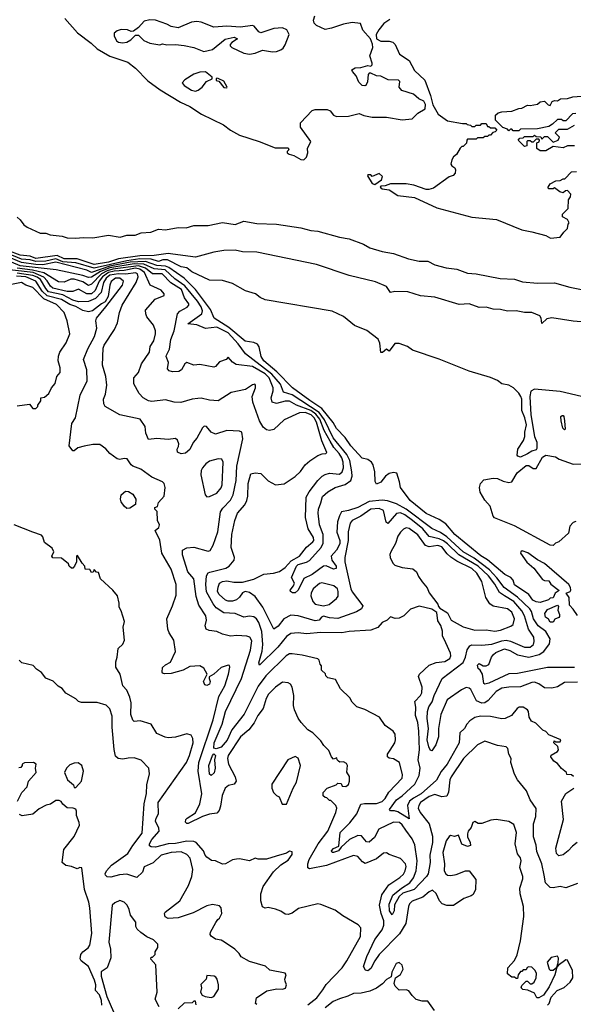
# Model space of a CAD drawing. Extents: x 2210602 to 2357277, y 510288 to 673808.
# Tile 242 of 256: x 2318362 to 2322247, y 547609 to 554519. Entities that reach past the tile are written whole.
import ezdxf

# ---------------------------------------------------------------- set-up
doc = ezdxf.new("R2010")
doc.units = 0

msp = doc.modelspace()

# ---------------------------------------------------------------- linework, layer by layer
at = {"layer": '0CON05XD'}
for points in [[(2318678.3, 554528.3), (2318767.3, 554427.3), (2318864, 554355), (2318905.6, 554315.6), (2318995, 554264.5), (2319122, 554222), (2319175, 554180), (2319261.1, 554091.1), (2319347.6, 554027.6), (2319491.5, 553941.5), (2319555, 553910.6), (2319637.2, 553857.2), (2319792.4, 553782.4), (2319842, 553745), (2319905, 553708.9), (2320043.3, 553665)], [(2319975, 554278.6), (2320015, 554284.4), (2320065, 554305.8), (2320135, 554294.4), (2320165, 554297.1), (2320195, 554307.5), (2320209.8, 554320.2), (2320225, 554343.8), (2320252.5, 554415), (2320237.6, 554447.6), (2320205, 554461.4), (2320145, 554458.5), (2320055, 554427.5), (2320040, 554435), (2320006.7, 554475), (2319995, 554478), (2319912.3, 554467.7), (2319815, 554473.3), (2319725, 554467.9), (2319635, 554502), (2319605, 554506.9), (2319567.6, 554502.4), (2319475, 554462.5), (2319425, 554472.5), (2319395, 554488.8), (2319315, 554515.7), (2319275, 554518), (2319235, 554508.8), (2319195, 554463.8), (2319161.7, 554438.3), (2319145, 554436.2), (2319117.4, 554447.4), (2319075, 554450), (2319045, 554441.4), (2319026, 554425), (2319025.8, 554405), (2319042.1, 554372.1), (2319055, 554362.5), (2319084.1, 554355.9), (2319115, 554362.5), (2319142.3, 554377.7), (2319175, 554410), (2319195, 554410), (2319234.2, 554374.2), (2319275, 554354.2), (2319345, 554344), (2319365, 554350), (2319395, 554342), (2319455, 554346.2), (2319515, 554339.2), (2319585, 554324.2), (2319655, 554297.1), (2319715, 554310), (2319805, 554382.5), (2319866.2, 554396.2), (2319890, 554385), (2319850.7, 554359.3), (2319840, 554345), (2319840, 554335), (2319850, 554325), (2319935, 554284.2), (2319975, 554278.6)], [(2320043.3, 553665), (2320155, 553620.8), (2320245, 553620), (2320250, 553605), (2320240, 553595), (2320240, 553585), (2320252.5, 553575), (2320285, 553566), (2320335, 553537.3), (2320355, 553536.5), (2320374.4, 553555), (2320382.9, 553585), (2320382, 553615), (2320403.8, 553665), (2320333.3, 553765), (2320333.6, 553796.4), (2320415, 553882.9), (2320435, 553890), (2320519.8, 553889.8), (2320539.7, 553879.7), (2320565, 553849.2), (2320585, 553840.8), (2320668.8, 553841.2), (2320745, 553861.2), (2320777.6, 553847.6), (2320834.2, 553835.8), (2320935, 553834.4), (2321045, 553815.6), (2321115, 553823.5), (2321155, 553862.9), (2321206.2, 553893.8), (2321210, 553925), (2321197.1, 553947.1), (2321163.1, 553963.1), (2321125, 553996.9), (2321043.4, 554023.4), (2321024.5, 554045), (2321028.8, 554085), (2321020, 554095), (2320948.3, 554098.3), (2320895, 554124.2), (2320865, 554126.2), (2320825, 554143.3), (2320815, 554143.3), (2320806.1, 554133.9), (2320802.7, 554082.7), (2320791.3, 554058.7), (2320785, 554054.3), (2320765, 554057.5), (2320741.3, 554081.3), (2320723.8, 554125), (2320696.2, 554155), (2320692.3, 554167.7), (2320715, 554181.2), (2320755, 554184), (2320805, 554197.5), (2320825, 554192.5), (2320835, 554202.5), (2320836.2, 554215), (2320818.8, 554265), (2320840, 554325), (2320838.3, 554348.3), (2320824.3, 554385), (2320770.6, 554445), (2320752.5, 554492.5), (2320695, 554499.4), (2320635, 554488.6), (2320550.7, 554459.3), (2320505, 554451.5), (2320445, 554477.5), (2320427.5, 554495), (2320422.5, 554515), (2320433.4, 554546.6)], [(2320959.4, 554520.6), (2320917, 554493), (2320881.1, 554448.9), (2320862.9, 554415), (2320865.6, 554385.6), (2320895, 554368.6), (2320955, 554368.9), (2320980.7, 554360.7), (2320995.7, 554345), (2321028.1, 554278.1), (2321093.9, 554233.9), (2321133.4, 554163.4), (2321205, 554093.8), (2321245, 553986.7), (2321261.5, 553921.5), (2321297.4, 553857.4), (2321365, 553810), (2321468.3, 553791.7), (2321495, 553790), (2321503, 553783), (2321525, 553780), (2321535, 553770), (2321555, 553770), (2321565, 553780), (2321595, 553780), (2321605, 553790), (2321635, 553790), (2321645, 553770), (2321655, 553770), (2321665, 553760), (2321695, 553760), (2321710, 553745), (2321698.3, 553731.7), (2321681.7, 553728.3), (2321665, 553710), (2321655, 553710), (2321645, 553700), (2321625, 553700), (2321615, 553690), (2321575, 553690), (2321565, 553680), (2321505, 553680), (2321500, 553675), (2321498.3, 553651.7), (2321475, 553630), (2321465, 553630), (2321451.7, 553618.3), (2321426.1, 553573.9), (2321405, 553557.5), (2321393.8, 553535), (2321387.5, 553505), (2321393.6, 553493.6), (2321415, 553480), (2321420, 553465), (2321417, 553443), (2321403, 553427), (2321375, 553416.7), (2321265, 553336.7), (2321233, 553327), (2321215, 553327.5), (2321128.3, 553358.3), (2321075, 553366.2), (2320965, 553367.5), (2320927, 553353), (2320895, 553350), (2320892.5, 553345), (2320905, 553332.5), (2320954.2, 553324.2), (2321015, 553284.4), (2321131.2, 553271.2), (2321288.5, 553198.5), (2321535, 553133.8), (2321707.9, 553117.9), (2321885, 553043.8), (2321955, 553031.5), (2322053.6, 553003.6), (2322087.5, 552985), (2322155, 552992.5), (2322180.7, 553029.3), (2322207, 553053), (2322210, 553085), (2322217.5, 553092.5), (2322205, 553117.5), (2322170, 553135), (2322170, 553155), (2322210, 553195), (2322212.5, 553255), (2322227.5, 553275), (2322230, 553295), (2322205, 553320), (2322191.7, 553318.3), (2322175, 553303.3), (2322151.7, 553311.7), (2322115, 553340), (2322105, 553332.5), (2322073, 553333), (2322070, 553345), (2322085, 553367.5), (2322125, 553387.5), (2322155, 553390), (2322175, 553402.5), (2322187, 553403), (2322235, 553452.5), (2322268.8, 553455)], [(2319595, 554018), (2319615, 554023.8), (2319642.5, 554045), (2319672.5, 554085), (2319712.5, 554105), (2319712.5, 554115), (2319665, 554153.8), (2319625, 554152), (2319585, 554136), (2319521.7, 554098.3), (2319503, 554077), (2319517, 554057), (2319567.5, 554025), (2319595, 554018)], [(2319815, 554040), (2319817.5, 554045), (2319795, 554087.5), (2319755, 554107.5), (2319745, 554110), (2319740, 554105), (2319741.7, 554091.7), (2319758.3, 554088.3), (2319795, 554042.5), (2319815, 554040)], [(2322265, 553860), (2322241.7, 553858.3), (2322195, 553810), (2322175, 553810), (2322165, 553820), (2322135, 553820), (2322100, 553785), (2322075, 553770), (2321995, 553752.5), (2321875, 553750), (2321865, 553740), (2321825, 553740), (2321815, 553750), (2321805, 553750), (2321795, 553740), (2321785, 553750), (2321751.7, 553761.7), (2321700, 553815), (2321701.7, 553848.3), (2321720, 553865), (2321745, 553873.3), (2321815, 553876.7), (2321865, 553896.7), (2321885, 553897.5), (2321925, 553920), (2321945, 553917.5), (2321995, 553927.5), (2322015, 553942.5), (2322045, 553947.5), (2322070.7, 553920.7), (2322085, 553917.5), (2322097.5, 553945), (2322115, 553953.3), (2322135, 553950), (2322155.8, 553964.2), (2322205, 553966.2), (2322242.7, 553977.3), (2322305, 553982)], [(2322255, 553634), (2322207, 553633), (2322175, 553620), (2322105, 553630), (2322055, 553600), (2322015, 553600), (2321990, 553615), (2321990, 553655), (2322008.3, 553661.7), (2322010, 553675), (2322005, 553680), (2321985, 553680), (2321965, 553660), (2321955, 553660), (2321945, 553670), (2321925, 553670), (2321920, 553665), (2321920, 553635), (2321905, 553630), (2321860, 553675), (2321871.7, 553688.3), (2321895, 553690), (2321905, 553700), (2321965, 553700), (2321975, 553710), (2321985, 553700), (2322018.3, 553698.3), (2322025, 553680), (2322045, 553700), (2322065, 553700), (2322105, 553660), (2322140, 553675), (2322150, 553695), (2322120, 553725), (2322145, 553750), (2322205, 553750), (2322255, 553780)], [(2320855, 553363.3), (2320900, 553395), (2320908.3, 553418.3), (2320885, 553440), (2320835, 553420), (2320825, 553430), (2320805, 553430), (2320803, 553423), (2320835, 553370), (2320855, 553363.3)], [(2318345, 553133.3), (2318365.4, 553115.4), (2318390.1, 553080.1), (2318413.5, 553063.5), (2318505, 553020.3), (2318545, 553020.6), (2318575, 553009.3), (2318659.1, 552999.1)], [(2318659.1, 552999.1), (2318695, 552988.9), (2318754.5, 552985.5), (2318808.7, 552991.3), (2318875, 552989.3), (2318985, 553006.1), (2319066.6, 552993.4), (2319115, 553006.3), (2319171.9, 553008.1), (2319215, 553023.3), (2319281.4, 553028.6), (2319335, 553048.1), (2319385, 553044.2), (2319475, 553061.9), (2319531.3, 553058.7), (2319585, 553074), (2319685, 553075.2), (2319785, 553097.1), (2319875, 553081.7), (2319935, 553105.5), (2320025, 553087.8), (2320163.9, 553083.9), (2320335, 553058.1), (2320405, 553040), (2320455.2, 553035.2), (2320605, 552993.3), (2320675, 552982.5), (2320775, 552944.7), (2320819, 552919), (2320905, 552891.9), (2320985, 552878.1), (2321090.1, 552840.1), (2321165, 552824.7), (2321225, 552825.4), (2321275, 552798.1), (2321355, 552777.4), (2321428.8, 552768.8), (2321505, 552740.2), (2321565, 552736.5), (2321733.6, 552703.6), (2321835, 552699.3), (2321889.6, 552680.4), (2321995, 552670.8), (2322115, 552671.9), (2322222.6, 552642.6), (2322385, 552610)], [(2322275, 550337.5), (2322245, 550381.2), (2322220.5, 550410.5), (2322217.5, 550465), (2322197.5, 550495), (2322223.5, 550506.5), (2322228.9, 550515), (2322227.3, 550535), (2322216.3, 550556.3), (2322045, 550703.1), (2321995, 550728.9), (2321927.5, 550777.5), (2321888, 550792), (2321877.8, 550785), (2321876.2, 550775), (2321921.5, 550711.5), (2321969, 550669), (2322030.8, 550590.8), (2322045, 550582.2), (2322075, 550582), (2322088.3, 550558.3), (2322146.7, 550513.3), (2322120, 550495), (2322105, 550462.5), (2322085, 550460), (2322072.5, 550447.5), (2322015, 550429.2), (2321985, 550432.9), (2321962, 550445), (2321935, 550484), (2321835, 550553.8), (2321824, 550585), (2321808.8, 550605), (2321766.4, 550626.4), (2321645, 550728.5), (2321597.6, 550757.6), (2321416, 550905), (2321351.1, 550981.1), (2321305, 551011.4), (2321215, 551053.5), (2321101.2, 551145), (2321033.8, 551235), (2321028, 551275), (2321007.3, 551337.3), (2320985, 551342), (2320955, 551334), (2320930, 551315), (2320895, 551272.5), (2320865, 551260), (2320857, 551277), (2320853.8, 551345), (2320841.2, 551395), (2320830, 551415), (2320805, 551433.3), (2320765, 551442.5), (2320685, 551528.1), (2320646.9, 551586.9), (2320585, 551650.8), (2320561.4, 551691.4), (2320481.5, 551791.5), (2320397.5, 551847.5), (2320277.1, 551935), (2320167.5, 552047.5), (2320075.4, 552125), (2320057.3, 552155), (2320042.9, 552222.9), (2320031.2, 552241.2), (2320005, 552254.2), (2319945, 552262.3), (2319829.2, 552359.2), (2319726, 552425), (2319700.8, 552485), (2319595.6, 552625.6), (2319515, 552704.7), (2319409.3, 552779.3), (2319385, 552790.4), (2319325, 552795.1), (2319245, 552821.9), (2319137.1, 552817.1), (2318995, 552789.5), (2318866.2, 552746.2), (2318832.3, 552762.3), (2318615, 552818), (2318525, 552799.1), (2318475, 552800.3), (2318375, 552815.1), (2318275, 552857.9)], [(2322305, 551873.9), (2322155, 551908.8), (2321974.4, 551925.6), (2321948.9, 551911.1), (2321940.5, 551875), (2321948.1, 551745), (2321975.5, 551595), (2321989.6, 551555), (2321990.8, 551509.2), (2321985, 551500), (2321955, 551491.8), (2321925, 551472.9), (2321875, 551448), (2321857.5, 551455), (2321853.9, 551463.9), (2321856.7, 551505), (2321896.7, 551565), (2321906.7, 551595), (2321906.7, 551625), (2321919.2, 551675), (2321907.3, 551725), (2321886.1, 551776.1), (2321885.4, 551855), (2321878.8, 551875), (2321865, 551898.1), (2321826.9, 551935), (2321793.5, 551953.5), (2321745, 551964.5), (2321715, 551986.4), (2321665, 552008.5), (2321515, 552052.3), (2321305, 552137.8), (2321118.9, 552198.9), (2321084, 552225), (2321025, 552247.3), (2320993.6, 552246.4), (2320955, 552192.5), (2320935, 552206.2), (2320907.5, 552182.5), (2320895, 552183.3), (2320889.7, 552249.7), (2320878.1, 552278.1), (2320797.4, 552337.4), (2320712.2, 552372.2), (2320635, 552435.4), (2320554.7, 552474.7), (2320085, 552553.1), (2320048.7, 552568.7), (2320015.8, 552595.8), (2319947.4, 552617.4), (2319855, 552666.9), (2319785, 552689.1), (2319695, 552692.2), (2319570, 552750), (2319535, 552778.9), (2319495, 552785.7), (2319400, 552835), (2319366.8, 552833.2), (2319335, 552822.7), (2319285, 552839.5), (2319205, 552840.4), (2319115, 552827.5), (2318885, 552775.6), (2318755, 552811.8), (2318665, 552820.9), (2318615, 552841.9), (2318545.1, 552825.1), (2318475, 552821.1), (2318435, 552833.9), (2318375, 552839.2), (2318277.8, 552877.8)], [(2322355, 552394.8), (2322245, 552403.6), (2322095, 552427.4), (2322060.6, 552419.4), (2322025, 552386.2), (2322020.6, 552425), (2322011, 552441), (2321955, 552463.3), (2321905, 552464.1), (2321846.4, 552476.4), (2321785, 552474.5), (2321735, 552485.6), (2321685, 552487), (2321635, 552501), (2321585, 552498.9), (2321515, 552525.2), (2321445, 552520.9), (2321275, 552571.9), (2321175, 552581), (2321085, 552610.5), (2320995, 552611.2), (2320965, 552604.4), (2320937, 552647), (2320858.4, 552678.4), (2320674.3, 552725), (2320445, 552800.2), (2320025, 552887.2), (2319925, 552890.5), (2319875, 552901.2), (2319795, 552898.5), (2319725, 552888.4), (2319595, 552853.2), (2319435.9, 552874.1), (2319405, 552878.3), (2319305, 552863.4), (2319205, 552861.8), (2319055, 552839.8), (2318985, 552816.6), (2318885, 552800.6), (2318765, 552839.8), (2318675, 552841.6), (2318625, 552865.2), (2318475, 552843.5), (2318435, 552859.6), (2318365, 552865.7), (2318279.3, 552899.3)], [(2322255, 549972.2), (2322065, 549972.5), (2321855, 549930), (2321795, 549927.3), (2321655, 549862.5), (2321626.2, 549856.2), (2321620, 549860), (2321610, 549925), (2321593.6, 549953.6), (2321580, 549965), (2321575, 549990), (2321585, 550000), (2321613.3, 549983.3), (2321636.1, 549983.9), (2321655, 549993.3), (2321672.9, 550045), (2321685.6, 550065), (2321702.6, 550077.4), (2321765, 550103.9), (2321801.7, 550091.7), (2321855, 550062.5), (2321935, 550045.3), (2322007.1, 550062.9), (2322039.4, 550085), (2322080.2, 550139.8), (2322083.8, 550175), (2322053.4, 550225), (2322000.4, 550265), (2321967.8, 550315), (2321953.3, 550365), (2321941.1, 550385), (2321855.4, 550465.4), (2321760.7, 550535), (2321711.2, 550601.2), (2321658.2, 550658.2), (2321550.2, 550740.2), (2321474.7, 550785), (2321359.1, 550889.1), (2321315, 550920.8), (2321255, 550948.7), (2321074, 551084), (2321005, 551121.1), (2320942.3, 551142.3), (2320905, 551147.2), (2320815, 551137.1), (2320735, 551095.3), (2320670, 551075), (2320620.6, 551065), (2320605, 551038), (2320592.2, 550995), (2320586.5, 550923.5), (2320608.3, 550865), (2320609.5, 550840.5), (2320585, 550795.6), (2320547.5, 550755), (2320552.5, 550725), (2320581.9, 550685), (2320582.3, 550667.7), (2320565, 550663.3), (2320513.6, 550686.4), (2320495, 550683.8), (2320414.2, 550625), (2320355, 550597.8), (2320315.5, 550515), (2320295, 550495.7), (2320275.8, 550495.8), (2320262.5, 550505), (2320260, 550515), (2320283.1, 550545), (2320290, 550565), (2320270, 550605), (2320304.7, 550685), (2320316.7, 550695), (2320375, 550712.4), (2320395, 550724.7), (2320476.6, 550815), (2320491.9, 550845), (2320492.4, 550905), (2320466.7, 550975), (2320456.7, 551055), (2320458.1, 551085), (2320475, 551127.5), (2320487.9, 551172.1), (2320524.6, 551205.4), (2320575, 551235.6), (2320645, 551257.3), (2320685.5, 551285), (2320694.6, 551315), (2320693.4, 551345), (2320677.6, 551425), (2320657.5, 551467.5), (2320562.6, 551585), (2320500.1, 551710.1), (2320462.3, 551762.3), (2320275, 551886), (2320214.3, 551904.3), (2320191, 551961), (2320132.3, 552032.3), (2319947.5, 552175), (2319895.8, 552245), (2319825, 552321.2), (2319745, 552360.6), (2319665, 552352.2), (2319605, 552377.8), (2319542.5, 552385), (2319640.9, 552455), (2319645.8, 552475), (2319635.7, 552505), (2319610.2, 552545), (2319520.5, 552650.5), (2319451, 552701), (2319383.3, 552763.3), (2319305, 552770.8), (2319233.5, 552803.5), (2319165, 552806.1), (2318995, 552777.5), (2318928.7, 552751.3), (2318865, 552712.4), (2318845, 552708.8), (2318805, 552723), (2318617.2, 552762.8), (2318365, 552791.7), (2318305, 552816.7)], [(2319445.5, 552334.5), (2319468.8, 552455), (2319485.9, 552474.1), (2319537.9, 552502.1), (2319548.8, 552515), (2319548, 552525), (2319518.2, 552568.2), (2319497.5, 552625), (2319423.1, 552673.1), (2319361.4, 552735), (2319295, 552735.2), (2319244.8, 552775), (2319195, 552792.2), (2319015, 552769), (2318975, 552757.2), (2318936.8, 552735), (2318865, 552662), (2318845, 552654.7), (2318805, 552679.3), (2318745, 552699.3), (2318721.9, 552698.1), (2318675, 552676.2), (2318635, 552678.9), (2318531.9, 552741.9), (2318452.3, 552762.3), (2318344, 552776)], [(2319611.4, 551861.4), (2319573.2, 551856.8), (2319492.7, 551832.7), (2319445, 551835.7), (2319385, 551850.5), (2319290.3, 551840.3), (2319265, 551844.3), (2319228.8, 551865), (2319200, 551895), (2319163, 551963), (2319164, 552005), (2319195, 552043.3), (2319215.8, 552105), (2319273.3, 552185), (2319278.2, 552225), (2319303.1, 552265), (2319315.7, 552315), (2319315.7, 552335), (2319300.8, 552375), (2319254.2, 552435), (2319246, 552455), (2319245, 552480), (2319313, 552557), (2319375, 552582.5), (2319376.7, 552595), (2319355, 552621.2), (2319276.8, 552656.8), (2319238.3, 552745), (2319205, 552769.6), (2319175, 552774.4), (2319095, 552758.3), (2319025, 552753.9), (2318984.4, 552745), (2318942.7, 552715), (2318919.5, 552685), (2318891, 552619), (2318865, 552595.9), (2318832.5, 552595), (2318775, 552627.8), (2318735, 552610.6), (2318695, 552612), (2318595, 552636.2), (2318578.7, 552648.7), (2318555.8, 552685.8), (2318531.2, 552711.2), (2318455.8, 552744.2), (2318185, 552775.2)], [(2320600, 549315), (2320590, 549325), (2320588.3, 549338.3), (2320565, 549330), (2320550, 549345), (2320530.5, 549390.5), (2320496.2, 549425), (2320475, 549458.8), (2320418.8, 549515), (2320385, 549536), (2320337, 549587), (2320316.6, 549616.6), (2320290.6, 549675), (2320284.2, 549705), (2320285.7, 549775), (2320274.2, 549834.2), (2320263.3, 549855), (2320245.9, 549865.9), (2320205, 549868.8), (2320158, 549835), (2320107.1, 549785), (2320091.4, 549755), (2320071.1, 549685), (2320032.9, 549635), (2320006.3, 549583.7), (2319970, 549535), (2319910.5, 549485), (2319824.6, 549355), (2319820.9, 549335), (2319826.5, 549295), (2319874, 549205), (2319880, 549175), (2319866.1, 549153.9), (2319827.5, 549145), (2319803.8, 549125), (2319782.9, 549075), (2319770.5, 548999.5), (2319761.8, 548968.2), (2319745, 548949.2), (2319695, 548942.7), (2319645, 548926.4), (2319545, 548878.8), (2319535, 548876.7), (2319526.4, 548886.4), (2319526.7, 548905), (2319536.7, 548915), (2319595, 548953.8), (2319625.6, 549015), (2319639.5, 549085), (2319614.5, 549244.5), (2319618.2, 549305), (2319720.4, 549605), (2319759.7, 549770.3), (2319800.6, 549845), (2319827.1, 549925), (2319836.2, 549975), (2319835, 549987.5), (2319825, 549990), (2319775, 549973.8), (2319725, 549926.7), (2319691.7, 549908.3), (2319692.5, 549895), (2319698, 549875), (2319693.3, 549855), (2319675, 549846.7), (2319660.7, 549850.7), (2319652.5, 549875), (2319677.5, 549925), (2319655, 549967.5), (2319625, 549983.3), (2319555, 549978.8), (2319510, 549955), (2319425, 549931.2), (2319379.3, 549929.3), (2319365, 549932.5), (2319360.7, 549940.7), (2319365, 549972.5), (2319385, 549991.2), (2319420, 550010), (2319456.2, 550085), (2319444.1, 550164.1), (2319410, 550215), (2319402.5, 550242.5), (2319394.2, 550315), (2319434.3, 550405.7), (2319459.1, 550480.9), (2319460, 550555), (2319425, 550663.3), (2319358.8, 550775), (2319346, 550866), (2319312.5, 550935), (2319337.5, 550955), (2319342.5, 550975), (2319330, 551005), (2319327, 551067), (2319310, 551085), (2319310, 551095), (2319328.3, 551101.7), (2319335, 551130), (2319375.9, 551174.1), (2319383.8, 551235), (2319376.2, 551265), (2319365, 551276.2), (2319289.1, 551309.1), (2319212.5, 551365), (2319155, 551386.7), (2319143.3, 551395), (2319116.1, 551436.1), (2319095, 551440), (2319065, 551432), (2319045, 551436.7), (2318994.1, 551474.1), (2318967.3, 551507.3), (2318925, 551536.7), (2318875, 551538.8), (2318813.6, 551526.4), (2318770, 551515), (2318745, 551493.3), (2318733.8, 551493.8), (2318708.3, 551528.3), (2318728.8, 551685), (2318753.8, 551725), (2318787.1, 551885), (2318835.7, 551985), (2318833, 552063), (2318810.6, 552135), (2318840.7, 552209.3), (2318886.6, 552296.6), (2318902.7, 552355), (2318897.1, 552405), (2318902, 552425), (2318966.8, 552503.2), (2319084.6, 552655), (2319091.1, 552685), (2319065, 552705.7), (2319035, 552704.7), (2319005, 552681.1), (2318993.5, 552655), (2318983.6, 552576.4), (2318961.7, 552538.3), (2318935, 552525.6), (2318873.8, 552476.2), (2318845, 552468.2), (2318805, 552479.1), (2318755, 552506.9), (2318715, 552520), (2318656.3, 552556.3), (2318555, 552582.2), (2318519.4, 552615), (2318475, 552683.3), (2318404.6, 552715), (2318340.8, 552719.2)], [(2321235, 549066.8), (2321175.5, 549025), (2321162.2, 549005), (2321158.1, 548985), (2321171.9, 548955), (2321234.5, 548875), (2321259.5, 548789.5), (2321258.5, 548745), (2321241.1, 548655), (2321242.7, 548605), (2321227.1, 548525), (2321217.5, 548505), (2321130.6, 548415), (2321051.4, 548388.6), (2321024.5, 548365.5), (2320992.5, 548307.5), (2320990.8, 548265), (2320975, 548237.5), (2320955.8, 548265), (2320955, 548312.5), (2320980, 548375), (2321041.4, 548425), (2321098.9, 548461.1), (2321124.7, 548495.3), (2321142.9, 548545), (2321150.9, 548615), (2321135, 548728.8), (2321115, 548770.6), (2321070.7, 548830.7), (2321045, 548868.8), (2321026.7, 548885), (2320985, 548887.5), (2320882.6, 548837.4), (2320851.4, 548778.6), (2320815, 548746.5), (2320795, 548748.9), (2320760.5, 548790.5), (2320735, 548794.4), (2320675.8, 548765), (2320617.7, 548712.3), (2320598.8, 548685), (2320565, 548673.5), (2320553.8, 548675), (2320549.2, 548685), (2320565, 548702.5), (2320601.2, 548718.8), (2320611.8, 548815), (2320678.3, 548881.7), (2320727.9, 548945), (2320755, 549012.5), (2320780.7, 549019.3), (2320865, 549018.5), (2320905, 549032.7), (2320926.3, 549053.7), (2320953, 549097), (2321046, 549195), (2321049.3, 549219.3), (2321026.1, 549306.1), (2320985, 549331.2), (2320955, 549336.7), (2320943.8, 549345), (2320944, 549365), (2320961.7, 549391.7), (2320993.8, 549445), (2321000, 549465), (2320997.5, 549505), (2320982.5, 549525), (2320926.7, 549565), (2320887.5, 549625), (2320785, 549677.5), (2320727, 549697), (2320695, 549730), (2320679.3, 549759.3), (2320613.6, 549823.6), (2320578.3, 549888.3), (2320525, 549900), (2320510, 549915), (2320508.3, 549928.3), (2320480, 549955), (2320480, 549985), (2320470, 549995), (2320462.5, 550025), (2320455, 550032.5), (2320345, 550058.6), (2320275, 550068.2), (2320255, 550067.5), (2320232.5, 550055), (2320088.5, 549915), (2320035, 549841.4), (2319938.2, 549645), (2319851.2, 549535), (2319817.2, 549462.8), (2319775, 549412.7), (2319741.7, 549401.7), (2319724.2, 549405.8), (2319726.6, 549445), (2319781.8, 549575), (2319806.2, 549665), (2319919.6, 549895), (2319981.5, 550095), (2319990.7, 550160.7), (2319975.8, 550185), (2319955, 550193.3), (2319885, 550197.5), (2319841.9, 550191.9), (2319785, 550206.7), (2319745, 550225.8), (2319692.3, 550232.3), (2319670.8, 550240.8), (2319664.2, 550264.2), (2319672, 550305), (2319668.6, 550335), (2319619.1, 550409.1), (2319600.7, 550470.7), (2319584.4, 550595), (2319542.9, 550645), (2319503.8, 550763.8), (2319504.5, 550795.5), (2319535, 550811.9), (2319585, 550818.2), (2319685, 550789.2), (2319698.8, 550795), (2319719.3, 550830.7), (2319753.1, 550925), (2319770.5, 551065), (2319787.9, 551092.1), (2319842.2, 551147.8), (2319860.4, 551185), (2319880.7, 551285), (2319886, 551385), (2319928, 551578), (2319920, 551625), (2319905, 551632.5), (2319815, 551636), (2319735, 551610), (2319705, 551623.3), (2319673.6, 551663.6), (2319657, 551667), (2319643.8, 551655), (2319605, 551582.5), (2319578.8, 551551.2), (2319556.8, 551503.2), (2319525, 551477.5), (2319495, 551473.3), (2319470, 551485), (2319467.5, 551505), (2319477.1, 551522.9), (2319478.3, 551541.7), (2319469.2, 551569.2), (2319455, 551580), (2319405, 551572), (2319325, 551578.8), (2319265, 551574), (2319247, 551617), (2319243.3, 551665), (2319206.7, 551715), (2319065, 551746.2), (2318962.5, 551805), (2318953.6, 551823.6), (2318951.2, 551855), (2318965, 551890), (2318972.5, 551955), (2318967.1, 552015), (2318943.1, 552095), (2318948.6, 552215), (2318955.8, 552235), (2319027.5, 552345), (2319048.3, 552391.7), (2319061.4, 552465), (2319081.5, 552515), (2319179.2, 552675), (2319193.9, 552715), (2319188.2, 552735), (2319175, 552742), (2319105.8, 552734.2), (2319055, 552736.3), (2318995, 552725.7), (2318968.7, 552705), (2318949.6, 552675), (2318933.8, 552605), (2318895, 552563.3), (2318845, 552540.9), (2318775, 552539.5), (2318735, 552550.9), (2318665, 552588.1), (2318565, 552610.2), (2318545, 552632.4), (2318508.7, 552695), (2318485, 552713.4), (2318455, 552724.9), (2318345, 552740.9)], [(2318475, 551790), (2318490, 551805), (2318490, 551815), (2318510, 551845), (2318510, 551865), (2318535, 551870), (2318566.7, 551895), (2318586.2, 551935), (2318612, 551965), (2318623.8, 552015), (2318645.8, 552044.2), (2318646, 552075), (2318632.5, 552125), (2318633.2, 552156.8), (2318644.2, 552185), (2318687.9, 552252.1), (2318712.9, 552315), (2318694.2, 552405), (2318674.3, 552465), (2318621.4, 552521.4), (2318531.1, 552561.1), (2318455, 552639.3), (2318404, 552655), (2318375, 552674), (2318245, 552649.6)], [(2322275, 549870), (2322185, 549866.7), (2322135, 549838.1), (2322095, 549826.9), (2322045, 549829.4), (2322005, 549859.2), (2321975, 549868.6), (2321955, 549866.9), (2321875, 549836.4), (2321795, 549835.5), (2321745, 549827.1), (2321705.6, 549805), (2321649.2, 549740.8), (2321625, 549725.6), (2321605, 549722.5), (2321568.1, 549738.1), (2321527.3, 549817.3), (2321515, 549828.6), (2321495, 549832.5), (2321462.9, 549817.1), (2321362.7, 549745), (2321317.4, 549642.6), (2321301.1, 549545), (2321301.1, 549485), (2321280.9, 549429.1), (2321255, 549387.5), (2321245, 549390), (2321234.1, 549415.9), (2321222.3, 549465), (2321230, 549545), (2321220.9, 549615), (2321223.6, 549665), (2321233.1, 549696.9), (2321257.5, 549732.5), (2321270.8, 549775), (2321326.5, 549895), (2321473.1, 550006.9), (2321490.9, 550045), (2321502.5, 550097.5), (2321520, 550125), (2321535, 550131.9), (2321605, 550128.9), (2321675, 550135.4), (2321745, 550159.6), (2321775, 550163.9), (2321805, 550158.5), (2321905, 550115.5), (2321945, 550115.7), (2321967.1, 550135), (2321972.9, 550155), (2321970, 550185), (2321932.9, 550242.9), (2321904.4, 550334.4), (2321885, 550370.6), (2321829.2, 550435), (2321765, 550476.5), (2321728.3, 550498.3), (2321695, 550558.5), (2321652.4, 550615), (2321579.3, 550685), (2321442.7, 550762.7), (2321365, 550840.3), (2321335, 550862.3), (2321305, 550876.1), (2321235, 550892.9), (2321190, 550945), (2321119.2, 551005), (2321065, 551044.2), (2321035, 551058.4), (2321005, 551054.6), (2320945, 550983.3), (2320932.7, 550992.7), (2320915, 551074.2), (2320885, 551089.6), (2320826.1, 551083.9), (2320756, 551035), (2320695.5, 551004.5), (2320680, 550985), (2320666.5, 550925), (2320667.1, 550865), (2320644.5, 550745), (2320644.6, 550715), (2320686.7, 550525), (2320695, 550504), (2320769.2, 550405), (2320760, 550385), (2320726.2, 550363.8), (2320595, 550315.8), (2320535, 550320.8), (2320495, 550334), (2320478.8, 550325), (2320463.8, 550305), (2320435, 550299.1), (2320315, 550335.4), (2320265, 550339.1), (2320215, 550314.4), (2320175, 550262.5), (2320145, 550242.5), (2320067.3, 550397.3), (2320015, 550472), (2319975, 550498), (2319944.2, 550505.8), (2319925, 550496.2), (2319905, 550466.2), (2319883.2, 550446.8), (2319855, 550438.1), (2319825, 550438.6), (2319806.7, 550445), (2319760.8, 550485), (2319750.8, 550505), (2319754.1, 550535.9), (2319764.2, 550565), (2319785, 550576.9), (2319815, 550580), (2319865, 550571.4), (2319925, 550570.6), (2320005, 550593.1), (2320075, 550628.2), (2320142.5, 550635), (2320185, 550647.3), (2320225, 550674.5), (2320268, 550722), (2320325.8, 550754.2), (2320373.8, 550816.2), (2320419.4, 550855), (2320425.5, 550865), (2320424.4, 550885), (2320386.7, 550946.7), (2320367.1, 551025), (2320372.4, 551167.6), (2320393.9, 551206.1), (2320454.6, 551285.4), (2320485.5, 551314.5), (2320505, 551327.1), (2320535, 551335.6), (2320605, 551328.6), (2320624.3, 551345), (2320634.6, 551375), (2320632.9, 551415), (2320622.1, 551445), (2320604.2, 551475), (2320566.5, 551516.5), (2320540.6, 551560.6), (2320499.2, 551635), (2320467.4, 551715), (2320440.2, 551750.2), (2320405, 551777.3), (2320304.8, 551814.8), (2320255, 551842.3), (2320225, 551841.2), (2320165, 551826.4), (2320134.3, 551834.3), (2320126.9, 551865), (2320141.1, 551915), (2320140.9, 551935), (2320113, 552005), (2320085, 552034.8), (2319995, 552085.3), (2319880.5, 552100.5), (2319856.1, 552116.1), (2319825, 552150), (2319810, 552135), (2319765, 552117.5), (2319736.7, 552085), (2319725, 552081.2), (2319625, 552100), (2319583.9, 552093.9), (2319535, 552113.3), (2319520, 552105), (2319498.3, 552061.7), (2319479.5, 552050.5), (2319435, 552047.5), (2319410, 552055), (2319398.3, 552068.3), (2319407, 552113), (2319390, 552155), (2319391.2, 552165), (2319414.1, 552205.9), (2319421.9, 552275), (2319445.5, 552334.5)], [(2322248.3, 549208.3), (2322235, 549220), (2322201.7, 549221.7), (2322200, 549235), (2322163.6, 549263.6), (2322135, 549300), (2322110, 549315), (2322090, 549345), (2322091.7, 549358.3), (2322135, 549382.5), (2322142.5, 549395), (2322138.3, 549418.3), (2322110, 549445), (2322111.7, 549458.3), (2322125, 549450), (2322155, 549450), (2322160, 549465), (2322075, 549500), (2322055, 549522.5), (2322031.7, 549531.7), (2321983, 549583), (2321952.5, 549595), (2321937.5, 549625), (2321933, 549663), (2321925.9, 549675.9), (2321895, 549693.3), (2321866.4, 549693.6), (2321852.5, 549685), (2321813.3, 549635), (2321767.5, 549615), (2321745, 549612.2), (2321665, 549629.1), (2321595, 549630.9), (2321555, 549622.2), (2321520.6, 549599.4), (2321498.6, 549575), (2321484.3, 549545.7), (2321450, 549515), (2321445, 549443.3), (2321361.5, 549295), (2321318.4, 549241.6), (2321287.8, 549182.2), (2321178.2, 549085), (2321124.8, 549055.2), (2321096.6, 549033.4), (2321082.5, 549005), (2321095, 548910), (2321015, 548959.6), (2320993, 548967), (2320965, 548966.7), (2320956.7, 548975), (2321005.5, 549045), (2321045, 549072.5), (2321134.6, 549155), (2321165.9, 549215), (2321171.3, 549265), (2321157.1, 549325), (2321167.1, 549395), (2321163.8, 549525), (2321156.7, 549586.7), (2321139.4, 549635), (2321141.8, 549695), (2321134.3, 549735), (2321173.3, 549775), (2321184.4, 549795), (2321187.1, 549835), (2321161.2, 549908.8), (2321166.7, 549925), (2321235, 549989.2), (2321285, 550008.9), (2321346.3, 550013.7), (2321380.8, 550035), (2321387.5, 550055), (2321384.2, 550074.2), (2321351.2, 550145), (2321330, 550195), (2321328.3, 550228.3), (2321317, 550267), (2321295, 550300), (2321288.3, 550358.3), (2321255, 550382.5), (2321165, 550402.5), (2321105, 550382), (2321056.7, 550335), (2321025, 550320), (2320996.4, 550316.4), (2320965, 550327.5), (2320940, 550305), (2320905, 550287.5), (2320875, 550254), (2320825, 550234), (2320675, 550225.8), (2320623.2, 550216.8), (2320475, 550219.5), (2320375, 550209.4), (2320315, 550215.7), (2320265, 550211.9), (2320235, 550190), (2320174.4, 550115), (2320045, 549990), (2320039.2, 550005), (2320062.3, 550087.7), (2320068.7, 550135), (2320060.7, 550225), (2320039.4, 550289.4), (2320024.6, 550314.6), (2320005, 550329.4), (2319975, 550333.1), (2319935, 550327.1), (2319875, 550350.6), (2319795, 550356.5), (2319741.8, 550391.8), (2319719.4, 550419.4), (2319673.1, 550503.1), (2319668.7, 550555), (2319673.8, 550616.2), (2319683.8, 550636.2), (2319697.2, 550642.8), (2319809.1, 550670.9), (2319832, 550685), (2319866.7, 550725), (2319870, 550745), (2319845.7, 550815), (2319850.9, 550905), (2319871.4, 551005), (2319890, 551055), (2319940.8, 551115), (2319955.7, 551145), (2319962.9, 551175), (2319965.7, 551265), (2319985, 551332.5), (2320015, 551340), (2320055, 551333.3), (2320105, 551283.3), (2320156.1, 551253.9), (2320217.3, 551262.7), (2320295.7, 551314.3), (2320331.7, 551348.3), (2320364.3, 551395.7), (2320397.7, 551422.3), (2320455, 551460), (2320485, 551473.3), (2320510, 551475), (2320517.5, 551482.5), (2320482.5, 551562.5), (2320445.2, 551695), (2320427.3, 551725), (2320406.7, 551745), (2320365, 551763.2), (2320325, 551759.4), (2320218.3, 551711.7), (2320145, 551644.2), (2320115, 551635.7), (2320095, 551641.4), (2320069.8, 551659.8), (2320044.1, 551704.1), (2319997.8, 551835), (2319994.2, 551875.8), (2320016.2, 551935), (2320017.5, 551955), (2320011.7, 551961.7), (2319995, 551956.7), (2319947.3, 551922.7), (2319845, 551903.1), (2319755, 551843.8), (2319695, 551849.2), (2319635, 551862.9), (2319611.4, 551861.4)], [(2318345, 551810), (2318431.7, 551821.7), (2318455, 551790), (2318475, 551790)], [(2322185, 551640), (2322173, 551653), (2322162.5, 551705), (2322160, 551735), (2322168.3, 551741.7), (2322175, 551742.5), (2322180, 551735), (2322185.8, 551705), (2322190, 551645), (2322185, 551640)], [(2319675, 551170), (2319695, 551172.5), (2319745, 551196.7), (2319775, 551233.3), (2319783.8, 551255), (2319790, 551415), (2319780, 551435), (2319755, 551437.5), (2319695, 551422), (2319667.3, 551402.7), (2319643.8, 551375), (2319636.2, 551355), (2319634, 551325), (2319662.5, 551185), (2319675, 551170)], [(2322105, 550829.2), (2322085, 550832.3), (2321835, 550967.9), (2321693.9, 551023.9), (2321685.1, 551035.1), (2321663.7, 551105), (2321626.9, 551146.9), (2321592.7, 551202.7), (2321588.3, 551235), (2321595.2, 551265), (2321619.5, 551290.5), (2321685, 551300.5), (2321715, 551298.4), (2321755, 551279.8), (2321795, 551271.6), (2321815, 551274.8), (2321852.1, 551337.9), (2321915, 551390.2), (2321935, 551390.6), (2321965, 551370.2), (2321985, 551369.1), (2322031.5, 551448.5), (2322055, 551462.2), (2322121.6, 551451.6), (2322148.6, 551435), (2322245, 551400.4), (2322323.3, 551403.3)], [(2319115, 551087.5), (2319094.3, 551104.3), (2319074.4, 551134.4), (2319068.6, 551155), (2319074.2, 551185), (2319105, 551210), (2319125, 551208.6), (2319155, 551190), (2319176.7, 551155), (2319173.6, 551116.4), (2319135, 551090), (2319115, 551087.5)], [(2322265, 550996.6), (2322245, 550991.4), (2322221.7, 550965), (2322211.8, 550915), (2322145, 550854.6), (2322122, 550845), (2322105, 550829.2)], [(2319575.8, 549475), (2319565, 549496.7), (2319535, 549506.2), (2319455.7, 549484.3), (2319405, 549479.2), (2319383, 549483), (2319325, 549510), (2319283.8, 549573.8), (2319208.3, 549598.3), (2319166.4, 549593.6), (2319155, 549602.5), (2319142.3, 549642.3), (2319143.8, 549725), (2319135.7, 549765), (2319115, 549813.3), (2319086.2, 549845), (2319066.2, 549925), (2319036.7, 549975), (2319037, 550013), (2319046.7, 550045), (2319052.5, 550105), (2319085, 550137.5), (2319096.7, 550165), (2319087.5, 550255), (2319097.5, 550295), (2319075, 550370), (2319060, 550395), (2319060, 550425), (2319047.5, 550475), (2319016.4, 550516.4), (2318930, 550595), (2318915, 550640), (2318901.7, 550641.7), (2318885, 550660), (2318878.3, 550641.7), (2318865, 550640), (2318855, 550660), (2318821.7, 550661.7), (2318820, 550685), (2318800, 550705), (2318768.3, 550758.3), (2318760, 550755), (2318760, 550715), (2318747, 550683), (2318735, 550670), (2318725, 550670), (2318710, 550685), (2318705, 550700), (2318655, 550740), (2318595, 550742.5), (2318587.5, 550755), (2318602.5, 550785), (2318589.3, 550809.3), (2318535, 550850), (2318525, 550890), (2318515, 550902.5), (2318455, 550922.5), (2318322.5, 550975)], [(2321695, 550227.8), (2321735, 550233.6), (2321807.9, 550262.1), (2321825.5, 550274.5), (2321834.3, 550315), (2321815, 550360.8), (2321785, 550385.5), (2321685, 550404), (2321660.5, 550420.5), (2321632.5, 550465), (2321605, 550576.7), (2321570, 550635), (2321535, 550666.8), (2321429.8, 550719.8), (2321388, 550748), (2321361.6, 550771.6), (2321325, 550818.9), (2321295, 550828.2), (2321235, 550820), (2321209.4, 550829.4), (2321155, 550903.1), (2321095, 550948.8), (2321075, 550952.5), (2321055, 550943.3), (2321035, 550923.3), (2321015, 550893.3), (2320998, 550842), (2320965.7, 550785), (2320959.2, 550765), (2320960.8, 550745), (2320980, 550705), (2320995, 550692), (2321045, 550675.6), (2321120, 550665), (2321146, 550645), (2321161.4, 550611.4), (2321185, 550573.3), (2321222.3, 550532.3), (2321236.2, 550496.2), (2321296.1, 550416.1), (2321301.2, 550401.2), (2321310, 550390), (2321365, 550357.5), (2321390, 550305), (2321475, 550257.5), (2321555, 550235.6), (2321635, 550236.9), (2321695, 550227.8)], [(2320495, 550404.4), (2320534.2, 550415.8), (2320585, 550456.2), (2320596.8, 550473.2), (2320596.9, 550505), (2320591.4, 550525), (2320565.4, 550545.4), (2320483.2, 550566.8), (2320465, 550562.5), (2320421.4, 550525), (2320406.7, 550495), (2320404.3, 550475), (2320418.1, 550435), (2320435, 550417.1), (2320495, 550404.4)], [(2322105, 550290), (2322085, 550290), (2322071.7, 550311.7), (2322051.2, 550325), (2322047.3, 550352.7), (2322065, 550378.8), (2322135, 550410), (2322141.7, 550401.7), (2322137.5, 550375), (2322150, 550345), (2322149.3, 550330.7), (2322145, 550322.5), (2322117, 550313), (2322105, 550290)], [(2320025, 547607.5), (2320017.5, 547615), (2320023.3, 547655), (2320095.9, 547704.1), (2320166.4, 547716.4), (2320206.1, 547713.9), (2320228.3, 547721.7), (2320233.3, 547745), (2320225, 547770), (2320222.5, 547785), (2320232.5, 547815), (2320225, 547827.5), (2320118.3, 547848.3), (2320085.9, 547875.9), (2319975, 547910), (2319915, 547942.5), (2319902.5, 547965), (2319872.5, 547995), (2319800, 548045), (2319775, 548059.2), (2319735, 548066.7), (2319705, 548087.5), (2319699.3, 548099.3), (2319701.2, 548115), (2319737.7, 548182.3), (2319752.5, 548205), (2319765, 548212.5), (2319781.2, 548245), (2319776.2, 548285), (2319765, 548300), (2319715, 548310), (2319675, 548299.2), (2319578.7, 548251.3), (2319475, 548215.7), (2319405, 548210.8), (2319382.5, 548222.5), (2319378.8, 548245), (2319383.3, 548255), (2319485, 548336), (2319546.7, 548443.3), (2319570, 548505), (2319576.5, 548555), (2319557.3, 548635), (2319535, 548660.5), (2319495, 548680), (2319424.7, 548675.3), (2319353.8, 548655), (2319297.8, 548602.2), (2319235, 548573.3), (2319224, 548536), (2319185, 548498.8), (2319115, 548521.1), (2319063.2, 548516.8), (2319000.7, 548500.7), (2318975, 548504.4), (2318964.2, 548515), (2318961.4, 548525), (2318970, 548545), (2319006.9, 548585), (2319121.9, 548668.1), (2319155, 548722.9), (2319221.2, 548808.8), (2319234.4, 549015), (2319251.3, 549088.7), (2319255, 549150), (2319273.6, 549226.4), (2319268.8, 549265), (2319215, 549321.2), (2319165, 549338), (2319122.7, 549337.3), (2319085, 549328.8), (2319053.6, 549333.6), (2319035, 549350), (2319023.9, 549396.1), (2319010, 549555), (2319011.7, 549631.7), (2318995, 549683.3), (2318967.9, 549707.9), (2318905, 549726), (2318795, 549727.5), (2318773.9, 549733.9), (2318755, 549752.5), (2318685, 549793.3), (2318660, 549825), (2318631.2, 549841.2), (2318595.8, 549875.8), (2318545, 549898.8), (2318515, 549936.7), (2318480.7, 549960.7), (2318457.3, 549987.3), (2318377.5, 550005), (2318357.5, 550025)], [(2320385, 547606), (2320446.2, 547655), (2320489.7, 547710.3), (2320511.5, 547748.5), (2320625, 547864.2), (2320658, 547915), (2320753.8, 548085), (2320756.7, 548145), (2320736.1, 548166.1), (2320629.3, 548229.3), (2320575, 548270), (2320475, 548310), (2320455, 548313.3), (2320319.5, 548280.5), (2320275, 548247.5), (2320245, 548240), (2320225, 548242.5), (2320193.6, 548263.6), (2320156.4, 548276.4), (2320105, 548288.8), (2320083.9, 548283.9), (2320065, 548292.5), (2320053.3, 548335), (2320053.9, 548383.9), (2320071.2, 548435), (2320142.3, 548537.7), (2320195, 548587.5), (2320245, 548620), (2320275, 548660), (2320275, 548680), (2320255, 548682.5), (2320235, 548670), (2320161.2, 548648.8), (2320095, 548628), (2320035, 548628), (2320015, 548633.8), (2319975, 548615.8), (2319905, 548630), (2319882.3, 548627.7), (2319855, 548623.3), (2319806.4, 548593.6), (2319785, 548592.5), (2319736.4, 548616.4), (2319708.3, 548618.3), (2319675, 548642.5), (2319663.3, 548655), (2319652.5, 548685), (2319600, 548745), (2319585, 548752), (2319535, 548754.4), (2319455, 548737.1), (2319405, 548735.3), (2319315, 548711.7), (2319284.6, 548714.6), (2319271.9, 548721.9), (2319272.2, 548735), (2319289.6, 548765), (2319340, 548825), (2319339.2, 548845), (2319315.7, 548895), (2319318.6, 548915), (2319336, 548945), (2319334.3, 549025), (2319532.2, 549305), (2319554.4, 549355), (2319579.2, 549445), (2319575.8, 549475)], [(2322275, 548456.7), (2322195, 548426.7), (2322155, 548436), (2322105, 548426), (2322085, 548428), (2322052.1, 548462.1), (2322041.9, 548515), (2322026.9, 548595), (2321990.7, 548680.7), (2321985.6, 548725), (2321966.9, 548785), (2321968.1, 548875), (2321983.2, 548926.8), (2321985, 548982.5), (2321944.5, 549044.5), (2321917.8, 549107.8), (2321854, 549185), (2321833.8, 549225), (2321808.8, 549305), (2321811.2, 549335), (2321793.3, 549365), (2321786.2, 549405), (2321776.7, 549415), (2321715, 549426.2), (2321625, 549455.8), (2321575, 549430.8), (2321477.1, 549335), (2321389.4, 549205), (2321381.1, 549185), (2321371.7, 549098.3), (2321360, 549070), (2321325, 549065.6), (2321275, 549080.9), (2321235, 549066.8)], [(2319705, 549214), (2319693.1, 549225), (2319689.4, 549285), (2319714.4, 549355), (2319725, 549366.2), (2319735.6, 549355), (2319728.6, 549325), (2319734.2, 549265), (2319725.5, 549234.5), (2319705, 549214)], [(2320235, 549013.3), (2320280, 549125), (2320305, 549167.5), (2320333.3, 549285), (2320316.1, 549336.1), (2320295, 549347.5), (2320243.3, 549325), (2320131.2, 549155), (2320131.2, 549125), (2320143.3, 549095), (2320165, 549073.3), (2320182.5, 549065), (2320203.6, 549013.6), (2320235, 549013.3)], [(2318346, 549035), (2318376.2, 549095), (2318413.8, 549135), (2318424, 549175), (2318477.5, 549235), (2318472.5, 549265), (2318477.5, 549295), (2318460, 549305), (2318395, 549302.5), (2318380, 549295), (2318380, 549285), (2318369.3, 549270.7), (2318355, 549267.5)], [(2318755, 549130), (2318796.7, 549175), (2318810, 549245), (2318797.5, 549285), (2318773, 549303), (2318745, 549301.2), (2318715, 549288.8), (2318690, 549265), (2318676.7, 549235), (2318696.7, 549185), (2318739.3, 549149.3), (2318745, 549130), (2318755, 549130)], [(2322065, 547603.8), (2322076.7, 547615), (2322091.7, 547658.3), (2322133.6, 547706.4), (2322183.6, 547726.4), (2322225, 547763.3), (2322243.3, 547795), (2322240, 547845), (2322205, 547917.5), (2322195, 547920), (2322140, 547880), (2322130, 547870), (2322116.2, 547815), (2322078.3, 547731.7), (2322036.4, 547673.6), (2322005, 547653.3), (2321990, 547655), (2321975, 547687.5), (2321927, 547707), (2321893, 547713), (2321880, 547725), (2321885, 547740), (2321915, 547770), (2321925, 547770), (2321945, 547752.5), (2321955, 547752.5), (2321972.5, 547765), (2321986.4, 547793.6), (2321987.5, 547825), (2321980, 547845), (2321955, 547870), (2321935, 547872.5), (2321923.6, 547866.4), (2321915, 547850), (2321895, 547850), (2321885, 547840), (2321875, 547840), (2321860, 547815), (2321855, 547790), (2321845, 547790), (2321835, 547800), (2321815, 547800), (2321783.8, 547823.8), (2321787.5, 547865), (2321833.6, 547916.4), (2321853.3, 547955), (2321876.2, 548055), (2321898.8, 548225), (2321896.7, 548295), (2321873.9, 548383.9), (2321871.2, 548425), (2321891.7, 548488.3), (2321893.3, 548505), (2321871.7, 548568.3), (2321881.2, 548615), (2321875.7, 548635.7), (2321854, 548665), (2321838.8, 548735), (2321847.5, 548815), (2321830.5, 548870.5), (2321795, 548891.2), (2321705, 548906), (2321668.8, 548901.2), (2321605, 548876.7), (2321578.3, 548878.3), (2321555, 548892.5), (2321542.5, 548885), (2321530.7, 548849.3), (2321510, 548825), (2321503.3, 548805), (2321503.9, 548783.9), (2321523.3, 548745), (2321525.9, 548724.1), (2321505, 548716.7), (2321465, 548733.8), (2321440, 548795), (2321413, 548787), (2321385, 548792.5), (2321375, 548787.5), (2321355, 548756.7), (2321332.2, 548675), (2321342.9, 548595), (2321340, 548545), (2321353.3, 548525), (2321365, 548516.2), (2321387.7, 548512.3), (2321425, 548518.8), (2321490, 548545), (2321516.1, 548546.1), (2321562.5, 548485), (2321560, 548415), (2321545, 548380), (2321530.7, 548369.3), (2321479.3, 548350.7), (2321405, 548302), (2321358.8, 548301.2), (2321327.5, 548315), (2321306.7, 548335), (2321285, 548386.7), (2321259.5, 548409.5), (2321235, 548399.2), (2321189.8, 548360.2), (2321115, 548331.9), (2321098.1, 548315), (2321090, 548295), (2321070.5, 548175), (2321027.1, 548102.9), (2320885, 547958.6), (2320853.1, 547915), (2320825, 547860.8), (2320805, 547844.3), (2320789.1, 547849.1), (2320774.4, 547875), (2320796.9, 547945), (2320855, 548062.5), (2320905, 548132.5), (2320916.1, 548165), (2320917.5, 548195), (2320898.9, 548245), (2320887.7, 548305), (2320903.4, 548376.6), (2320952.2, 548447.8), (2321030.2, 548499.8), (2321055, 548522.5), (2321067.8, 548545), (2321074.3, 548575), (2321068.6, 548595), (2321035, 548632), (2320955, 548660), (2320935, 548672.5), (2320915, 548670), (2320865, 548630), (2320787, 548597), (2320768, 548608), (2320735, 548646), (2320705, 548654.2), (2320515, 548582.2), (2320395, 548558.8), (2320385, 548567.5), (2320382.9, 548595), (2320392.5, 548625), (2320456.9, 548735), (2320524.2, 548825), (2320580, 548955), (2320587.5, 548985), (2320580, 549005), (2320545, 549040), (2320535, 549040), (2320518.3, 549058.3), (2320505, 549060), (2320491.7, 549071.7), (2320492.5, 549095), (2320520, 549125), (2320581.7, 549148.3), (2320595, 549160), (2320618.3, 549158.3), (2320625, 549140), (2320651.7, 549138.3), (2320668.8, 549151.2), (2320676.7, 549175), (2320677, 549207), (2320658.3, 549238.3), (2320662.5, 549285), (2320655, 549300), (2320635, 549310), (2320608.3, 549308.3), (2320600, 549315)], [(2322274, 548745), (2322240.9, 548719.1), (2322211.2, 548685), (2322175, 548658.8), (2322145, 548650), (2322128.3, 548668.3), (2322124.1, 548704.1), (2322178.8, 548905), (2322163.8, 549035), (2322195, 549087.5), (2322250, 549125)], [(2318938.3, 547601.7), (2318936, 547635), (2318921.2, 547675), (2318894, 547705), (2318897.1, 547745), (2318887.6, 547777.6), (2318845, 547873.3), (2318792.5, 547915), (2318787, 547927), (2318791.7, 547958.3), (2318804.1, 547975.9), (2318843.3, 548005), (2318854, 548025), (2318868.6, 548105), (2318853.4, 548286.6), (2318846.1, 548326.1), (2318815.8, 548414.2), (2318797, 548567), (2318785, 548570), (2318765, 548560), (2318725, 548576.2), (2318685, 548583.3), (2318660, 548605), (2318671.2, 548695), (2318745, 548786.2), (2318781.2, 548865), (2318780, 548885), (2318760, 548935), (2318760, 548965), (2318755, 548977.5), (2318736.4, 548986.4), (2318695, 548986.7), (2318665, 549012.5), (2318653, 549033), (2318638.3, 549038.3), (2318615, 549038.8), (2318577.7, 549012.3), (2318547, 549007), (2318499.3, 548980.7), (2318455, 548943.3), (2318380.5, 548930.5), (2318360.5, 548940.5)], [(2319341.2, 547591.2), (2319313.8, 547645), (2319326, 547695), (2319317.5, 547885), (2319282.5, 547925), (2319285, 547940), (2319295, 547940), (2319311.7, 547958.3), (2319313, 547977), (2319331.7, 548008.3), (2319331.7, 548031.7), (2319300.7, 548060.7), (2319255, 548081.2), (2319212, 548112), (2319187.5, 548135), (2319177.5, 548155), (2319176.2, 548185), (2319139.2, 548235), (2319130.8, 548275), (2319115.5, 548305.5), (2319096.2, 548325), (2319065, 548336.2), (2319029.1, 548320.9), (2319011.2, 548305), (2318988.6, 548045), (2318999.2, 547995), (2319002, 547935), (2318976.7, 547865), (2318934.1, 547835.9), (2318933, 547807), (2318973.6, 547663.6), (2319060.8, 547465)], [(2322105, 547847.5), (2322130, 547870), (2322140, 547900), (2322143.6, 547933.6), (2322135, 547946.7), (2322091.7, 547938.3), (2322062.5, 547905), (2322077.5, 547855), (2322085, 547847.5), (2322105, 547847.5)], [(2321272.5, 547565), (2321225, 547630), (2321185, 547630), (2321143, 547643), (2321115, 547670), (2321093.6, 547703.6), (2321075, 547710), (2321025, 547708.8), (2320996.1, 547736.1), (2320990, 547755), (2321000, 547795), (2321033, 547817), (2321052.5, 547855), (2321045, 547882.5), (2321025, 547903.3), (2321004, 547895), (2320973.8, 547835), (2320968.3, 547801.7), (2320935, 547783.3), (2320907.7, 547752.3), (2320865, 547721.2), (2320818.3, 547701.7), (2320757.7, 547687.7), (2320705, 547685.7), (2320665, 547665.7), (2320605, 547646.9), (2320562.5, 547627.5), (2320505, 547584.4)], [(2319705, 547657.5), (2319725, 547662.5), (2319756.2, 547715), (2319756.7, 547745), (2319747.5, 547785), (2319739.3, 547799.3), (2319726.4, 547806.4), (2319675, 547810), (2319670, 547785), (2319633, 547747), (2319637.5, 547725), (2319630, 547695), (2319643.6, 547673.6), (2319663, 547663), (2319705, 547657.5)], [(2319600, 547605), (2319595, 547630), (2319585, 547630), (2319571.7, 547618.3), (2319515, 547616.7), (2319475, 547577.5)]]:
    msp.add_lwpolyline(points, dxfattribs=at)

doc.saveas('drawing.dxf')
